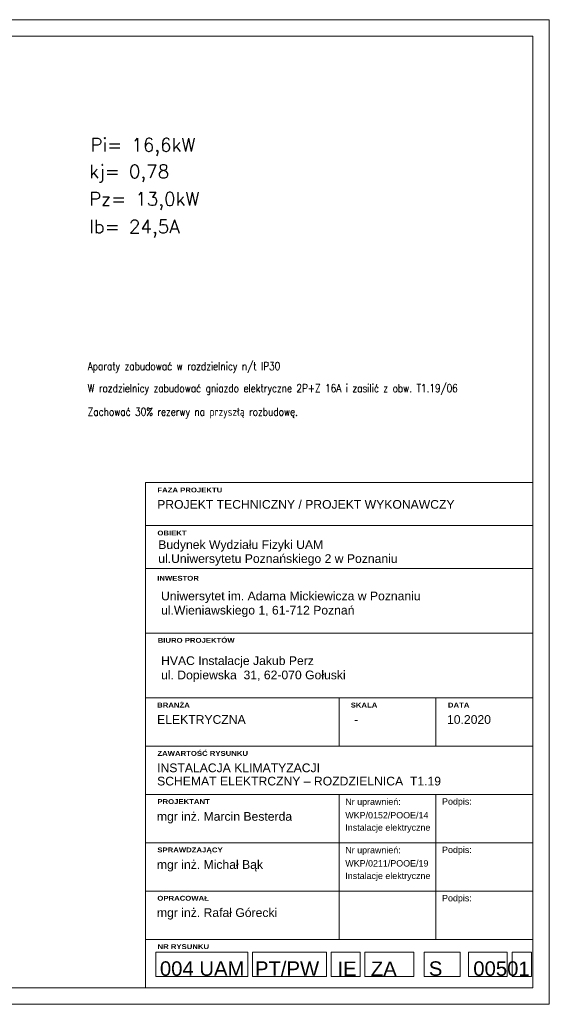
# Model space of a CAD drawing. Header units: millimetres. Extents: x -9135 to 5893, y -4564 to 1826.
# Tile 20 of 20: x 4297 to 5893, y -1144 to 1826. Entities that reach past the tile are written whole.
import ezdxf
from ezdxf.enums import TextEntityAlignment as Align

# ---------------------------------------------------------------- set-up
doc = ezdxf.new("R2010")
doc.units = ezdxf.units.MM
doc.layers.get('0').update_dxf_attribs({"lineweight": 13})
for name, color, linetype, lineweight in [('003SA_TABELA_ARCH_KARTA', 250, 'Continuous', 13), ('003SA_TABELA_ARCH_OPISY', 250, 'Continuous', 13), ('003SA_TABELA_ARCH_TEKST', 250, 'Continuous', 13), ('L_tabela', 7, 'Continuous', 9)]:
    doc.layers.add(name, color=color, linetype=linetype, lineweight=lineweight)
doc.layers.add('E_SCHEMAT', color=7, linetype='Continuous')
doc.styles.add('004_BOS_TABELA$1$PIG BLACK', font='ariblk.ttf')
doc.styles.add('004_BOS_TABELA$1$PIG OPIS', font='arial.ttf')
doc.styles.add('004_BOS_TABELA$1$PIG TEKST', font='arial.ttf')
doc.styles.add('ARIAL', font='simplex.shx')
doc.styles.add('SIMPLEX', font='simplex.shx', dxfattribs={"width": 0.8, "height": 120})

msp = doc.modelspace()

# ---------------------------------------------------------------- linework, layer by layer
for points in [[(1692.6, -1144.2), (1692.6, 1825.8), (5892.6, 1825.8), (5892.6, -1144.2)], [(1892.6, -1094.2), (1892.6, 1775.8), (5842.6, 1775.8), (5842.6, -1094.2)]]:
    msp.add_lwpolyline(points, close=True)
at = {"layer": '003SA_TABELA_ARCH_KARTA'}
for p, q in [((4676.2, 298.7), (4676.2, 430.1)), ((4676.2, 430.1), (5842.6, 430.1)), ((4676.2, 300.4), (5842.6, 300.4)), ((4676.2, 39.3), (4676.2, 298.7)), ((4676.2, 170.7), (5842.6, 170.7)), ((4676.2, -220.1), (4676.2, 39.3)), ((4676.2, -24.7), (5842.6, -24.7))]:
    msp.add_line(p, q, dxfattribs=at)
for points in [[(4676.2, -511.7), (5842.6, -511.7), (5842.6, -220.1), (4676.2, -220.1)], [(5259.4, -220.1), (4676.2, -220.1), (4676.2, -365.9), (5259.4, -365.9)], [(5551, -220.1), (5259.4, -220.1), (5259.4, -365.9), (5551, -365.9)], [(5842.6, -220.1), (5551, -220.1), (5551, -365.9), (5842.6, -365.9)], [(5259.4, -511), (4676.2, -511), (4676.2, -656.8), (5259.4, -656.8)], [(5551, -511), (5259.4, -511), (5259.4, -656.8), (5551, -656.8)], [(5842.6, -511), (5551, -511), (5551, -656.8), (5842.6, -656.8)], [(5259.4, -656.8), (4676.2, -656.8), (4676.2, -802.6), (5259.4, -802.6)], [(5551, -656.8), (5259.4, -656.8), (5259.4, -802.6), (5551, -802.6)], [(5842.6, -656.8), (5551, -656.8), (5551, -802.6), (5842.6, -802.6)], [(5259.4, -802.6), (4676.2, -802.6), (4676.2, -948.4), (5259.4, -948.4)], [(5551, -802.6), (5259.4, -802.6), (5259.4, -948.4), (5551, -948.4)], [(5842.6, -802.6), (5551, -802.6), (5551, -948.4), (5842.6, -948.4)], [(4676.2, -948.4), (5842.6, -948.4), (5842.6, -1094.2), (4676.2, -1094.2)], [(4707.1, -1059.9), (4984.1, -1059.9), (4984.1, -987), (4707.1, -987)], [(4998.7, -1059.9), (5220.9, -1059.9), (5220.9, -987), (4998.7, -987)], [(5234.9, -1059.9), (5322.3, -1059.9), (5322.3, -987), (5234.9, -987)], [(5336.9, -1059.9), (5484.8, -1059.9), (5484.8, -987), (5336.9, -987)], [(5515.4, -1059.9), (5624.4, -1059.9), (5624.4, -987), (5515.4, -987)], [(5649.4, -1059.9), (5766.1, -1059.9), (5766.1, -987), (5649.4, -987)], [(5780.7, -1059.9), (5839, -1059.9), (5839, -987), (5780.7, -987)]]:
    msp.add_3dface(points, dxfattribs=at)

# ---------------------------------------------------------------- texts
at = {"layer": '003SA_TABELA_ARCH_OPISY', "color": 7, "linetype": 'Continuous', "lineweight": 0, "style": '004_BOS_TABELA$1$PIG BLACK'}
for s, p in [('FAZA PROJEKTU', (4711.6, 414.4)), ('OBIEKT', (4711.6, 284.7)), ('INWESTOR', (4711.1, 148.2)), ('BIURO PROJEKTÓW', (4712.5, -39.1)), ('BRANŻA', (4710.9, -234.4)), ('SKALA', (5294.1, -234.4)), ('DATA', (5587.1, -234.4)), ('ZAWARTOŚĆ RYSUNKU', (4711.5, -380.2)), ('PROJEKTANT', (4711.5, -525.4)), ('SPRAWDZAJĄCY', (4711.5, -671.2)), ('OPRACOWAŁ', (4711.5, -817)), ('NR RYSUNKU', (4712, -962.8))]:
    msp.add_text(s, height=14.58, dxfattribs=at).set_placement(p, align=Align.TOP_LEFT)
at = {"layer": '003SA_TABELA_ARCH_OPISY', "linetype": 'Continuous', "lineweight": 0, "style": '004_BOS_TABELA$1$PIG TEKST'}
for s, height, p in [('PROJEKT TECHNICZNY / PROJEKT WYKONAWCZY', 26.244, (4711, 376.9)), ('Budynek Wydziału Fizyki UAM', 26.244, (4714.2, 255.5)), ('ul.Uniwersytetu Poznańskiego 2 w Poznaniu', 26.244, (4714.2, 213.4)), ('Uniwersytet im. Adama Mickiewicza w Poznaniu', 26.244, (4722.7, 100.7)), ('ul.Wieniawskiego 1, 61-712 Poznań', 26.244, (4722.7, 57.8)), ('HVAC Instalacje Jakub Perz', 26.244, (4722.7, -94.6)), ('ul. Dopiewska  31, 62-070 Gołuski', 26.244, (4722.7, -137.6)), ('ELEKTRYCZNA', 26.244, (4710.8, -272)), (' - ', 26.24, (5294, -272)), ('10.2020', 26.24, (5584.4, -272)), ('INSTALACJA KLIMATYZACJI', 26.244, (4710.8, -417.8)), ('SCHEMAT ELEKTRCZNY – ROZDZIELNICA  T1.19', 26.244, (4710.8, -457.8)), ('Nr uprawnień:', 19.2, (5277.9, -523.5)), ('Podpis:', 19.2, (5569.5, -522.8)), ('mgr inż. Marcin Besterda', 26.244, (4710.2, -564.3)), ('WKP/0152/POOE/14', 19.2, (5277.9, -564.3)), ('Instalacje elektryczne', 19.2, (5277.9, -601.3)), ('Nr uprawnień:', 19.2, (5277.9, -669.3)), ('Podpis:', 19.2, (5569.5, -668.6)), ('mgr inż. Michał Bąk', 26.244, (4710.2, -709.4)), ('WKP/0211/POOE/19', 19.2, (5277.9, -709.4)), ('Instalacje elektryczne', 19.2, (5277.9, -747.1)), ('Podpis:', 19.2, (5569.5, -814.4)), ('mgr inż. Rafał Górecki', 26.244, (4710.2, -854.5))]:
    msp.add_text(s, height=height, dxfattribs=at).set_placement(p, align=Align.TOP_LEFT)
at = {"layer": '003SA_TABELA_ARCH_TEKST', "linetype": 'Continuous', "lineweight": 0, "attachment_point": 7, "line_spacing_factor": 1.008334, "style": '004_BOS_TABELA$1$PIG OPIS'}
for s, insert, char_height in [('004 UAM', (4719.2, -1058.9), 43.74), ('PT/PW', (5005.6, -1058.9), 43.74), ('IE', (5254.1, -1058.9), 43.74), ('ZA', (5354.8, -1058.9), 43.74), ('S', (5529.6, -1058.9), 43.7), ('0050', (5663.6, -1058.9), 43.74), ('1', (5799.5, -1058.9), 43.7)]:
    msp.add_mtext(s, dxfattribs=dict(at, insert=insert, char_height=char_height))
at = {"layer": 'E_SCHEMAT', "style": 'SIMPLEX'}
for s, p in [('Pi= 16,6kW', (4509.8, 1427.9)), ('kj= 0,78', (4506, 1347.9)), ('Pz= 13,0kW', (4506, 1264.9)), ('Ib= 24,5A', (4506, 1181.5))]:
    msp.add_text(s, height=40.5, dxfattribs=at).set_placement(p)
at = {"layer": 'L_tabela', "color": 7, "style": 'ARIAL', "width": 0.8}
for s, p in [('Aparaty zabudować w rozdzielnicy n/t IP30', (4501.8, 768.5)), ('W rozdzielnicy zabudować gniazdo elektryczne 2P+Z 16A i zasilić z obw. T1.19/06', (4501.8, 702)), ('Zachować 30%%% rezerwy na przyszłą rozbudowę.', (4501.8, 630.9))]:
    msp.add_text(s, height=24.488, dxfattribs=at).set_placement(p)

doc.saveas('drawing.dxf')
